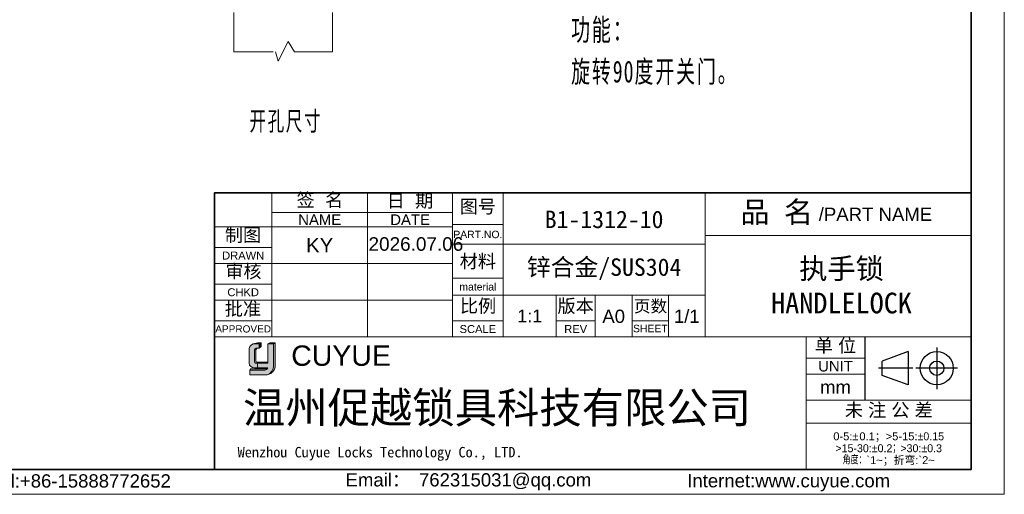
# Model space of a CAD drawing. Header units: millimetres. Extents: x 1370 to 1970, y 2215 to 2639.
# Tile 12 of 16: x 1670 to 1970, y 2215 to 2359. Entities that reach past the tile are written whole.
import ezdxf

# ---------------------------------------------------------------- set-up
doc = ezdxf.new("R2010")
doc.units = ezdxf.units.MM
doc.linetypes.add('ACAD_ISO02W100', pattern=[15, 12, -3])
for name, color, linetype, lineweight in [('0007', 7, 'Continuous', 5), ('实线层', 7, 'Continuous', 25), ('尺寸线层', 3, 'Continuous', 18), ('粗实线层', 7, 'Continuous', 35), ('细实线层', 3, 'Continuous', 18), ('虚线层', 6, 'ACAD_ISO02W100', 18)]:
    doc.layers.add(name, color=color, linetype=linetype, lineweight=lineweight)
doc.styles.add('ARIAL', font='arial.ttf')
doc.styles.get("Standard").update_dxf_attribs({"font": 'arial.ttf'})
doc.styles.add('TEXTSTYLE_2', font='arial.ttf')
doc.styles.add('TEXTSTYLE_3', font='arial.ttf')
doc.styles.add('TEXTSTYLE_4', font='arial.ttf')
doc.styles.add('标准', font='txt', dxfattribs={"width": 0.667})

msp = doc.modelspace()

# ---------------------------------------------------------------- hatches: boundary and pattern name
at = {"layer": '实线层'}
h = msp.add_hatch(color=30, dxfattribs=at)
edge = h.paths.add_edge_path(flags=0)
edge.add_arc((1742.444405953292, 2258.920960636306), 0.5771525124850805, 103.89623382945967, 180.1196323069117, ccw=False)
edge.add_line((1742.305794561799, 2259.481221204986), (1743.208204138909, 2259.481221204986))
edge.add_line((1743.208204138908, 2259.481221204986), (1743.208204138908, 2260.716093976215))
edge.add_line((1743.208204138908, 2260.716093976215), (1741.394657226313, 2260.716093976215))
edge.add_arc((1741.962904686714, 2259.012904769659), 1.795482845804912, 108.4506221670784, 173.4013944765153)
edge.add_line((1740.179315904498, 2259.219229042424), (1740.179315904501, 2254.858300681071))
edge.add_arc((1741.715658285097, 2255.001427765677), 1.542994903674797, 185.3223660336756, 272.7233690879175)
edge.add_line((1741.788971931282, 2253.460175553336), (1742.755825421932, 2253.460175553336))
edge.add_line((1742.755825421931, 2253.460175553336), (1742.755825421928, 2254.858300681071))
edge.add_line((1742.75582542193, 2254.858300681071), (1742.320580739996, 2254.858300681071))
edge.add_arc((1742.284288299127, 2255.274101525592), 0.4173817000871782, 177.6597996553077, 274.98831874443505, ccw=False)
edge.add_line((1741.867254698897, 2255.291144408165), (1741.867254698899, 2258.919755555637))
h = msp.add_hatch(color=254, dxfattribs=at)
h.paths.add_polyline_path([(1742.713658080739, 2261.083390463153), (1741.394657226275, 2260.716093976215), (1743.208204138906, 2260.716093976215), (1743.831925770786, 2261.083390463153)], flags=0)
h.paths.add_polyline_path([(1745.864612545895, 2260.716093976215), (1747.631403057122, 2260.716093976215), (1748.150645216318, 2261.083390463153), (1746.515886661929, 2261.083390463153)], flags=0)
h = msp.add_hatch(color=251, dxfattribs=at)
edge = h.paths.add_edge_path(flags=0)
edge.add_line((1742.283472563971, 2255.542249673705), (1742.283472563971, 2258.919755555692))
edge.add_arc((1742.860623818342, 2258.920960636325), 0.5771525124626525, 103.89623382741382, 180.1196323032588, ccw=False)
edge.add_line((1742.722012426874, 2259.481221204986), (1742.305794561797, 2259.481221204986))
edge.add_arc((1742.444405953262, 2258.920960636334), 0.5771525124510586, 103.8962338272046, 180.1196323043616)
edge.add_line((1741.867254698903, 2258.91975555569), (1741.867254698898, 2255.291144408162))
edge.add_arc((1742.284288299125, 2255.274101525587), 0.4173817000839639, 177.6597996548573, 274.9883187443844)
edge.add_line((1742.320580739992, 2254.85830068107), (1745.864612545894, 2254.858300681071))
edge.add_line((1745.864612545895, 2254.858300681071), (1745.864612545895, 2255.209656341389))
edge.add_line((1745.864612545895, 2255.20965634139), (1742.549848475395, 2255.20965634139))
edge.add_arc((1742.611404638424, 2255.531924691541), 0.328094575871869, 178.1966309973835, 259.1862447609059, ccw=False)
msp.add_hatch(color=251, dxfattribs=at).paths.add_polyline_path([(1743.208204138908, 2259.481221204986), (1743.831925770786, 2259.955141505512), (1743.831925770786, 2261.083390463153), (1743.208204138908, 2260.716093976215)], flags=0)
h = msp.add_hatch(color=251, dxfattribs=at)
edge = h.paths.add_edge_path(flags=0)
edge.add_line((1748.150645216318, 2261.083390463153), (1747.631403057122, 2260.716093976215))
edge.add_line((1747.631403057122, 2260.716093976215), (1747.631403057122, 2254.241130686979))
edge.add_arc((1744.700875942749, 2254.126829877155), 2.932755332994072, -71.74154242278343, 2.2336036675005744, ccw=False)
edge.add_arc((1745.133793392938, 2254.320241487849), 3.017888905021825, 279.2658368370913, 358.4978790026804)
edge.add_line((1748.150645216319, 2254.241130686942), (1748.150645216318, 2261.083390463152))
h = msp.add_hatch(color=251, dxfattribs=at)
edge = h.paths.add_edge_path(flags=0)
edge.add_line((1740.745965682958, 2253.12793703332), (1740.374469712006, 2252.719092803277))
edge.add_line((1740.374469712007, 2252.719092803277), (1744.983399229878, 2252.719092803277))
edge.add_arc((1744.814540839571, 2253.814342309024), 1.108189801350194, 278.7644802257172, 323.8869948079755)
edge.add_line((1745.709798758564, 2253.161197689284), (1740.745965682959, 2253.12793703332))
at = {"layer": '尺寸线层'}
h = msp.add_hatch(color=179, dxfattribs=at)
edge = h.paths.add_edge_path(flags=0)
edge.add_line((1747.631403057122, 2260.716093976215), (1745.864612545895, 2260.716093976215))
edge.add_line((1745.864612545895, 2260.716093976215), (1745.864612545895, 2254.858300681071))
edge.add_line((1745.864612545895, 2254.858300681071), (1742.755825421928, 2254.858300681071))
edge.add_line((1742.75582542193, 2254.858300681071), (1742.75582542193, 2253.460175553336))
edge.add_line((1742.75582542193, 2253.460175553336), (1745.864612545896, 2253.460175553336))
edge.add_arc((1744.814540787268, 2253.814342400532), 1.108189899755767, 278.7644821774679, 341.36184450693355, ccw=False)
edge.add_line((1744.983399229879, 2252.719092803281), (1740.374469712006, 2252.719092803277))
edge.add_line((1740.374469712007, 2252.719092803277), (1740.374469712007, 2251.302787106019))
edge.add_line((1740.374469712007, 2251.302787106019), (1745.082582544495, 2251.302787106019))
edge.add_arc((1745.133793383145, 2254.32024092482), 3.017888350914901, 269.0276957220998, 279.2658387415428)
edge.add_arc((1744.70087594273, 2254.126829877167), 2.932755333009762, 288.258457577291, 362.2336036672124)
edge.add_line((1747.631403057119, 2254.24113068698), (1747.631403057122, 2260.716093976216))

# ---------------------------------------------------------------- linework, layer by layer
at = {"color": 0, "linetype": 'Continuous'}
for p, q in [((1927.292892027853, 2262.853346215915), (1927.292892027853, 2243.628306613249)), ((1949.173042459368, 2259.672888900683), (1949.173042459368, 2247.020499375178)), ((1940.520144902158, 2258.378007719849), (1932.625800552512, 2255.519307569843)), ((1940.520144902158, 2258.378007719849), (1940.520144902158, 2248.315380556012)), ((1941.949926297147, 2253.34669413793), (1931.508327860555, 2253.34669413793)), ((1932.625800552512, 2251.174080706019), (1932.625800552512, 2255.519307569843)), ((1955.499237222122, 2253.34669413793), (1942.846847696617, 2253.34669413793)), ((1940.520144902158, 2248.315380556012), (1932.625800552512, 2251.174080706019))]:
    msp.add_line(p, q, dxfattribs=at)
for radius in [5.031313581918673, 2.172613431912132]:
    msp.add_circle((1949.173042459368, 2253.34669413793), radius, dxfattribs=at)
at = {"layer": '0007'}
for p, q in [((1740.179315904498, 2254.858300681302), (1740.179315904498, 2259.219229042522)), ((1741.394657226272, 2260.716093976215), (1742.713658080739, 2261.083390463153)), ((1741.394657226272, 2260.716093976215), (1743.208204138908, 2260.716093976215)), ((1742.30579456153, 2259.481221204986), (1743.208204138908, 2259.481221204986)), ((1742.713658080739, 2261.083390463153), (1743.831925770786, 2261.083390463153)), ((1743.208204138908, 2260.716093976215), (1743.831925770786, 2261.083390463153)), ((1743.208204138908, 2259.481221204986), (1743.208204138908, 2260.716093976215)), ((1743.208204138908, 2259.481221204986), (1743.831925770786, 2259.955141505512)), ((1743.831925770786, 2259.955141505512), (1743.831925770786, 2261.083390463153)), ((1745.864612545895, 2260.716093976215), (1746.515886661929, 2261.083390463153)), ((1745.864612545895, 2260.716093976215), (1747.631403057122, 2260.716093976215)), ((1745.864612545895, 2254.858300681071), (1745.864612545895, 2260.716093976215)), ((1746.515886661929, 2261.083390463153), (1748.150645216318, 2261.083390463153)), ((1747.631403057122, 2260.716093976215), (1748.150645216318, 2261.083390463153)), ((1747.631403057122, 2260.716093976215), (1747.631403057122, 2254.24113068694)), ((1748.150645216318, 2261.083390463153), (1748.150645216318, 2254.241130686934)), ((1741.867254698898, 2255.291144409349), (1741.867254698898, 2258.919755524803)), ((1742.283472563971, 2255.542249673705), (1742.283472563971, 2258.919755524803)), ((1741.788971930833, 2253.460175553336), (1745.864612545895, 2253.460175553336)), ((1742.320580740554, 2254.858300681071), (1745.864612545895, 2254.858300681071)), ((1742.549848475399, 2255.20965634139), (1745.864612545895, 2255.20965634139)), ((1742.75582542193, 2254.858300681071), (1742.75582542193, 2253.460175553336)), ((1740.374469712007, 2252.719092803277), (1740.745965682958, 2253.12793703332)), ((1740.374469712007, 2251.302787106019), (1740.374469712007, 2252.719092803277)), ((1740.374469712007, 2252.719092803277), (1744.983399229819, 2252.719092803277)), ((1740.374469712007, 2251.302787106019), (1745.082582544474, 2251.302787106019)), ((1740.745965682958, 2253.12793703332), (1745.709798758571, 2253.161197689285))]:
    msp.add_line(p, q, dxfattribs=at)
for centre, radius, start, end in [((1741.962904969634, 2259.012904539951), 1.795483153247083, 108.4506284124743, 173.4013882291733), ((1742.444405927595, 2258.920960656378), 0.577152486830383, 103.8962318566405, 180.1196373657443), ((1742.860623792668, 2258.920960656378), 0.577152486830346, 103.8962318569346, 180.1196373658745), ((1741.71565822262, 2255.001427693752), 1.542994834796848, 185.3223635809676, 272.7233715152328), ((1742.284288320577, 2255.274101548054), 0.4173817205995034, 177.6598026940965, 274.9883156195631), ((1742.611404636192, 2255.531924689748), 0.3280945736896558, 178.1966306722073, 259.1862450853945), ((1744.814540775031, 2253.81434241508), 1.108189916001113, 278.764482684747, 341.3618439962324), ((1745.133793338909, 2254.320241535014), 3.017888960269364, 269.0276967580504, 358.4978781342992), ((1744.700876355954, 2254.126829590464), 2.932754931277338, 288.2424993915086, 2.233609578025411)]:
    msp.add_arc(centre, radius, start, end, dxfattribs=at)
at = {"layer": '粗实线层'}
msp.add_lwpolyline([(1405.926446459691, 2628.998341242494), (1959.603882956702, 2628.998341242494), (1959.603882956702, 2222.505593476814), (1405.926446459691, 2222.505593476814)], close=True, dxfattribs=at)
msp.add_lwpolyline([(1959.603568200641, 2306.649381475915), (1869.929879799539, 2306.649381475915), (1729.661822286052, 2306.647698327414), (1729.661822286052, 2222.465318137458)], dxfattribs=at)
at = {"layer": '细实线层'}
for p, q in [((1747.109757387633, 2306.647698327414), (1747.109757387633, 2262.866305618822)), ((1776.189649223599, 2306.647698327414), (1776.189649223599, 2262.866305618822)), ((1802.036937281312, 2306.685040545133), (1802.036937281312, 2262.866305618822)), ((1802.038441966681, 2306.647698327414), (1802.038441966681, 2262.866305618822)), ((1817.384657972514, 2306.648750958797), (1817.384657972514, 2262.866305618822)), ((1878.769879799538, 2306.649381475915), (1878.769879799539, 2262.866305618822)), ((1747.109757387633, 2300.670165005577), (1802.038441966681, 2300.670165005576)), ((1729.661822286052, 2296.308181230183), (1802.038441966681, 2296.308181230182)), ((1802.036937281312, 2296.991743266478), (1817.384657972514, 2296.991743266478)), ((1878.769879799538, 2293.724985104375), (1959.603568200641, 2293.724985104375)), ((1729.661822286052, 2290.007537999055), (1747.109757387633, 2290.007537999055)), ((1802.036937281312, 2291.014209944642), (1878.775540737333, 2291.014209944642)), ((1729.661822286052, 2285.160889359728), (1802.038441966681, 2285.160889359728)), ((1802.036937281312, 2280.674692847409), (1817.384657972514, 2280.674692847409)), ((1729.661822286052, 2278.860246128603), (1747.109757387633, 2278.860246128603)), ((1802.036937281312, 2275.504934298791), (1878.775540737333, 2275.504934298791)), ((1833.540153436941, 2275.504934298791), (1833.540153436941, 2262.866305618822)), ((1845.333665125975, 2275.504934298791), (1845.333665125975, 2262.866305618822)), ((1856.642511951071, 2275.504934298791), (1856.642511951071, 2262.866305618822)), ((1867.628248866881, 2275.504934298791), (1867.628248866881, 2262.866305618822)), ((1729.661822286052, 2274.013597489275), (1802.038441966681, 2274.013597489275)), ((1729.661822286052, 2267.71295425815), (1747.109757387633, 2267.71295425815)), ((1802.036937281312, 2267.750296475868), (1817.384657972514, 2267.750296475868)), ((1833.540153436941, 2267.750296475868), (1845.333665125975, 2267.750296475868)), ((1856.642511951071, 2267.750296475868), (1867.628248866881, 2267.750296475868)), ((1729.661822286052, 2262.866305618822), (1909.521689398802, 2262.866305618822)), ((1909.521689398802, 2262.866305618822), (1909.521689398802, 2222.639832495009)), ((1909.521847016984, 2262.853346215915), (1959.603882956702, 2262.853346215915)), ((1909.521847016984, 2262.853346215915), (1909.521847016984, 2222.465318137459)), ((1909.521847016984, 2256.391148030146), (1927.292892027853, 2256.391148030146)), ((1909.521847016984, 2251.544499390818), (1927.292892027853, 2251.544499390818)), ((1909.521847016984, 2243.628306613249), (1959.603882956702, 2243.628306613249)), ((1909.521847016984, 2236.681443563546), (1959.603882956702, 2236.681443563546))]:
    msp.add_line(p, q, dxfattribs=at)
msp.add_lwpolyline([(1369.928298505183, 2639.09552590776), (1969.701067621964, 2639.09552590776), (1969.701067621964, 2215.013769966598), (1369.928298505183, 2215.013769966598)], close=True, dxfattribs=at)
at = {"layer": '虚线层'}
for p, q in [((1735.544840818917, 2349.508129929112), (1735.544840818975, 2487.088930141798)), ((1765.544840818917, 2349.508129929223), (1765.544840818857, 2487.088930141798)), ((1752.05673871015, 2352.627008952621), (1749.050478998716, 2346.693601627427)), ((1753.955429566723, 2349.508129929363), (1752.05673871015, 2352.627008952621)), ((1735.544840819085, 2349.508129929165), (1748.203387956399, 2349.508129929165)), ((1749.050478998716, 2346.693601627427), (1748.203387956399, 2349.508129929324)), ((1753.955429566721, 2349.508129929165), (1765.544840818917, 2349.508129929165))]:
    msp.add_line(p, q, dxfattribs=at)

# ---------------------------------------------------------------- texts
at = {"color": 0, "linetype": 'Continuous', "attachment_point": 2, "line_spacing_factor": 0.8999999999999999}
for s, insert, char_height, width, style in [('签  名', (1761.716580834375, 2306.497109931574), 4.0388738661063, 17.76473427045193, 'TEXTSTYLE_2'), ('日  期', (1789.080160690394, 2306.287887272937), 4.0388738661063, 17.76473427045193, 'TEXTSTYLE_2'), ('图号', (1809.71079762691, 2304.520545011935), 4.0388738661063, 11.8326382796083, 'TEXTSTYLE_2'), ('{\\fSimSun|b0|i0|c0|p34;品 名}', (1900.534408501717, 2304.050218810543), 6.462198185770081, 23.67789804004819, 'TEXTSTYLE_2'), ('/PART NAME', (1930.544405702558, 2302.145650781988), 4.0388738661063, 34.39799266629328, 'TEXTSTYLE_3'), ('PART.NO.', (1809.71079762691, 2295.133861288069), 2.261769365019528, 14.89068232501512, 'TEXTSTYLE_3'), ('材料', (1809.71079762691, 2287.863888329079), 4.0388738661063, 11.8326382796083, 'TEXTSTYLE_2'), ('material', (1809.71079762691, 2279.22069825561), 2.261769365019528, 14.19281296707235, 'TEXTSTYLE_3'), ('比例', (1809.777958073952, 2274.318135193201), 4.0388738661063, 11.8326382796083, 'TEXTSTYLE_2'), ('版本', (1839.436909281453, 2274.292694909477), 4.0388738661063, 11.8326382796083, 'TEXTSTYLE_2'), ('页数', (1862.19335689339, 2274.064767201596), 3.715763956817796, 10.88602721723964, 'TEXTSTYLE_2'), ('A0', (1850.98808853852, 2271.142950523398), 4.0388738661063, 5.932095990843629, 'TEXTSTYLE_2'), ('1/1', (1873.201894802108, 2271.142950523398), 4.0388738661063, 8.898143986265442, 'TEXTSTYLE_2'), ('SCALE', (1809.71079762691, 2266.457856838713), 2.42332431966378, 11.08062793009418, 'TEXTSTYLE_3'), ('REV', (1839.436909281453, 2266.457856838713), 2.42332431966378, 5.256749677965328, 'TEXTSTYLE_4'), ('SHEET', (1862.135380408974, 2266.538634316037), 2.261769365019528, 9.345332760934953, 'TEXTSTYLE_4'), ('单 位', (1918.407369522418, 2262.254972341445), 4.0388738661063, 14.79868627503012, 'TEXTSTYLE_2'), ('UNIT', (1918.407369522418, 2255.583373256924), 3.23109909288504, 10.51008069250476, 'TEXTSTYLE_3'), ('mm', (1918.407369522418, 2249.605839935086), 4.0388738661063, 9.368986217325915, 'TEXTSTYLE_3'), ('未 注 公 差', (1934.591049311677, 2242.652980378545), 4.0388738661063, 32.56342054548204, 'TEXTSTYLE_2'), ('{\\C256;Email\\fSimSun|b0|i0|c0|p34;： \\farial|b0|i0|c0|p34;762315031@qq.com}', (1806.85004944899, 2221.425697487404), 4.030812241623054, 81.86707718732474, 'TEXTSTYLE_3'), ('{\\C256;Internet:www.cuyue.com}', (1904.174232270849, 2221.161989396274), 4.030812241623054, 119.4806676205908, 'TEXTSTYLE_3')]:
    msp.add_mtext(s, dxfattribs=dict(at, insert=insert, char_height=char_height, width=width, style=style))
at = {"color": 0, "lineweight": 13, "char_height": 5.304, "width": 102.3087030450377, "attachment_point": 5}
for s, insert in [('{\\fFangSong|b0|i0|c134|p34;\\C3;B1-1312-10}', (1848.077268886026, 2298.537054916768)), ('{\\fFangSong|b0|i0|c134|p34;\\C3;锌合金/SUS304}', (1848.077268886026, 2283.420701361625))]:
    msp.add_mtext(s, dxfattribs=dict(at, insert=insert))
at = {"linetype": 'Continuous', "attachment_point": 2, "line_spacing_factor": 0.8999999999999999}
for s, insert, char_height, width, style in [('NAME', (1761.649703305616, 2300.104722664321), 3.23109909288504, 13.00847701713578, 'TEXTSTYLE_3'), ('DATE', (1789.114045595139, 2300.104722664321), 3.23109909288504, 12.01152079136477, 'TEXTSTYLE_3'), ('制图', (1738.334429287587, 2295.844315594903), 4.0388738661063, 11.8326382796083, 'TEXTSTYLE_2'), ('DRAWN', (1738.385789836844, 2288.795875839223), 2.42332431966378, 12.76524372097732, 'TEXTSTYLE_3'), ('审核', (1738.477411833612, 2284.808273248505), 4.0388738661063, 11.8326382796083, 'TEXTSTYLE_2'), ('CHKD', (1738.385789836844, 2277.648583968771), 2.42332431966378, 9.576184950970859, 'TEXTSTYLE_3'), ('批准', (1738.31284044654, 2273.392971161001), 4.0388738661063, 11.8326382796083, 'TEXTSTYLE_2'), ('APPROVED', (1738.385789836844, 2266.380125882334), 2.180991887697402, 16.89660629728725, 'TEXTSTYLE_3'), ('Tel:+86-15888772652', (1688.78279055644, 2221.10100716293), 4.030812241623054, 57.21988216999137, 'TEXTSTYLE_3')]:
    msp.add_mtext(s, dxfattribs=dict(at, insert=insert, char_height=char_height, width=width, style=style))
at = {"color": 0, "insert": (1920.227040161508, 2278.347423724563), "char_height": 6.288067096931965, "width": 143.8491085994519, "attachment_point": 5, "style": 'ARIAL'}
msp.add_mtext('{\\fFangSong|b0|i0|c134|p34;执手锁\\PHANDLELOCK}', dxfattribs=at)
at = {"color": 0, "insert": (1825.462405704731, 2269.237398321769), "char_height": 3.869579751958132, "width": 26.92582577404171, "attachment_point": 5}
msp.add_mtext('1:1', dxfattribs=at)
at = {"color": 7, "linetype": 'Continuous', "attachment_point": 1, "line_spacing_factor": 0.8999999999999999}
for s, insert, char_height, width, style in [('CUYUE', (1753.003868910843, 2260.258238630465), 6.188000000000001, 68.95447904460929, 'TEXTSTYLE_2'), ('{\\fsimsun|b0|i0|c134|p34;\\C0;Wenzhou Cuyue Locks Technology Co., LTD.}', (1736.701085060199, 2229.420859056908), 3.182400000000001, 132.8306909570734, 'TEXTSTYLE_3')]:
    msp.add_mtext(s, dxfattribs=dict(at, insert=insert, char_height=char_height, width=width, style=style))
at = {"color": 0, "linetype": 'Continuous', "lineweight": 13, "insert": (1934.562864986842, 2233.854231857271), "char_height": 2.418487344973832, "width": 49.16287659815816, "attachment_point": 2, "line_spacing_factor": 0.8999999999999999, "style": 'TEXTSTYLE_2'}
msp.add_mtext('0-5:{\\Fgdt,gbcbig.shx;`\\fsimsun|b0|i0|c0|p34;\\W0.16667; \\farial|b0|i0|c0|p34;\\W1;0.1\\fsimsun|b0|i0|c0|p34;；}>5-15:{\\Fgdt,gbcbig.shx;`0.15\\P>15-30:`0.2；>30:`0.3\\P角度：}`1~{\\fsimsun|b0|i0|c0|p34;；折弯}:`2~', dxfattribs=at)
at = {"layer": '尺寸线层', "char_height": 5.80125, "width": 188.5315812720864, "attachment_point": 1, "line_spacing_factor": 1.150569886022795, "style": '标准'}
for s, insert in [('{\\H1.14286x;\\T1.1;技术要求：\\P\\H0.875x; 锁体结构紧凑无旷量虚位；\\P 螺丝螺母不滑牙；\\P 锐边倒钝毛刺去除；\\P 手柄转动顺畅不卡滞；\\P 表处涂层均匀无磕碰划痕等不良外观\\P\\H1.14286x;功能：\\P旋转90度开关门。}', (1838.051096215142, 2427.896566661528)), ('\\T1.1;开孔尺寸', (1740.290638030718, 2331.377517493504))]:
    msp.add_mtext(s, dxfattribs=dict(at, insert=insert))
at = {"layer": '尺寸线层', "color": 6, "insert": (1738.333034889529, 2246.066376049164), "char_height": 9.432059, "width": 173.1529078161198, "attachment_point": 1}
msp.add_mtext('{\\fSimSun|b0|i0|c134|p2;\\C0;温州促越锁具科技有限公司}', dxfattribs=at)
at = {"layer": '细实线层', "insert": (1761.649703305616, 2290.734535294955), "char_height": 4.42, "attachment_point": 5}
msp.add_mtext_dynamic_manual_height_columns('KY', width=13.15832209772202, gutter_width=1, heights=[0], dxfattribs=at)
at = {"layer": '细实线层', "insert": (1776.484324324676, 2293.157439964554), "char_height": 4.119661, "attachment_point": 1}
msp.add_mtext('2026.07.06', dxfattribs=at)

doc.saveas('drawing.dxf')
